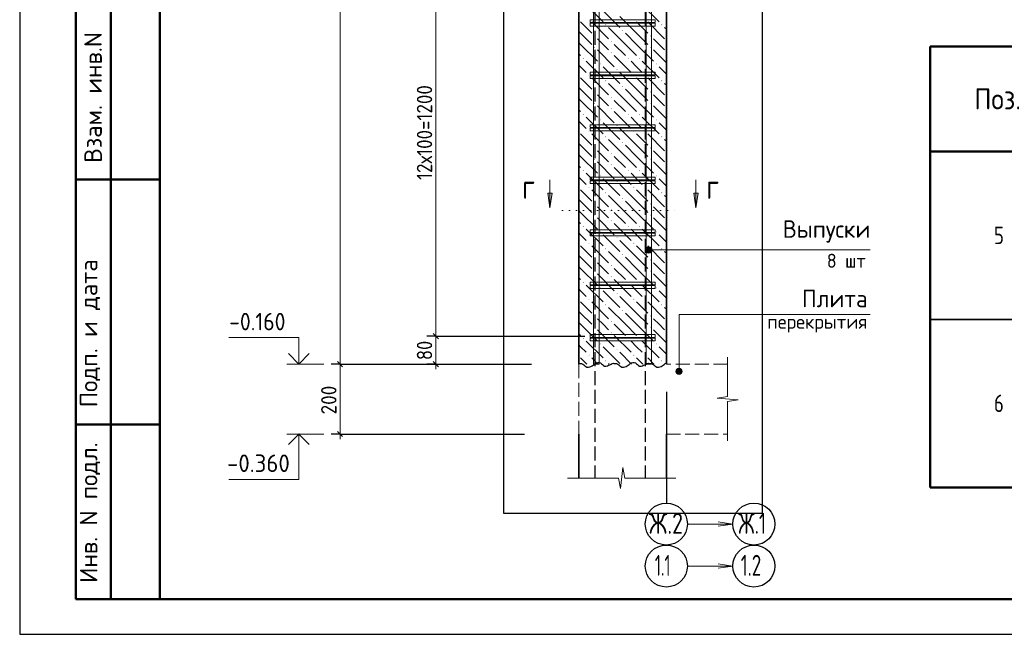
# Model space of a CAD drawing. Header units: millimetres. Extents: x 0 to 50400, y 0 to 35652.
# Tile 1 of 10: x 0 to 16873, y 0 to 10538. Entities that reach past the tile are written whole.
import ezdxf

# ---------------------------------------------------------------- set-up
doc = ezdxf.new("R2010")
doc.units = ezdxf.units.MM
for name, pattern in [('______2', [324, 240, -84]), ('______5', [1320, 960, -120, 120, -120]), ('______9', [120, 0, -120])]:
    doc.linetypes.add(name, pattern=pattern)
for name, color, linetype, lineweight in [('Standard', 7, 'Continuous', 25), ('ЖБ Перекрытие верхний уровень', 7, 'Continuous', 35), ('ЖБ Пилон', 7, 'Continuous', 35), ('ЖБ Стена верхний уровень', 7, 'Continuous', 35), ('Позиционная метка диаметр_ шаг', 7, 'Continuous', 13), ('Позиционная метка линия выноска', 7, 'Continuous', 13), ('Примечания', 7, 'Continuous', 13), ('Размерная линия_ общее', 7, 'Continuous', 13), ('Узлы символ', 7, 'Continuous', 25)]:
    doc.layers.add(name, color=color, linetype=linetype, lineweight=lineweight)
for name, color, linetype, true_color in [('Оси', 7, '______5', 0x656565), ('Стена фоновая арматура Х1', 7, '______2', 0xa0a0a0), ('Стена Хомут', 7, '______2', 0xa0a0a0)]:
    doc.layers.add(name, color=color, linetype=linetype, true_color=true_color)
doc.styles.add('ISOCPEUR', font='txt')

msp = doc.modelspace()

# ---------------------------------------------------------------- hatches: boundary and pattern name
at = {"layer": 'ЖБ Пилон', "linetype": 'Continuous', "lineweight": 18, "transparency": 33554687}
for points in [[(10036, 10451), (10044, 10459), (10051, 10451), (10044, 10443)], [(10324, 10355), (10332, 10363), (10339, 10355), (10332, 10347)], [(10996, 10451), (11004, 10459), (11011, 10451), (11004, 10443)], [(9844, 10259), (9852, 10267), (9859, 10259), (9852, 10251)], [(10132, 10163), (10140, 10171), (10147, 10163), (10140, 10155)], [(10804, 10259), (10812, 10267), (10819, 10259), (10812, 10251)], [(9844, 10067), (9852, 10075), (9859, 10067), (9852, 10059)], [(10132, 9971), (10140, 9979), (10147, 9971), (10140, 9963)], [(10804, 10067), (10812, 10075), (10819, 10067), (10812, 10059)], [(9652, 9875), (9660, 9883), (9667, 9875), (9660, 9867)], [(9940, 9779), (9948, 9787), (9955, 9779), (9948, 9771)], [(10420, 9875), (10428, 9883), (10435, 9875), (10428, 9867)], [(10612, 9875), (10620, 9883), (10627, 9875), (10620, 9867)], [(10900, 9779), (10908, 9787), (10915, 9779), (10908, 9771)], [(10228, 9683), (10236, 9691), (10243, 9683), (10236, 9675)], [(9748, 9587), (9756, 9595), (9763, 9587), (9756, 9579)], [(10036, 9491), (10044, 9499), (10051, 9491), (10044, 9483)], [(10516, 9587), (10524, 9595), (10531, 9587), (10524, 9579)], [(10708, 9587), (10716, 9595), (10723, 9587), (10716, 9579)], [(10996, 9491), (11004, 9499), (11011, 9491), (11004, 9483)], [(9844, 9299), (9852, 9307), (9859, 9299), (9852, 9291)], [(10324, 9395), (10332, 9403), (10339, 9395), (10332, 9387)], [(10804, 9299), (10812, 9307), (10819, 9299), (10812, 9291)], [(9844, 9107), (9852, 9115), (9859, 9107), (9852, 9099)], [(10132, 9203), (10140, 9211), (10147, 9203), (10140, 9195)], [(10804, 9107), (10812, 9115), (10819, 9107), (10812, 9099)], [(10132, 9011), (10140, 9019), (10147, 9011), (10140, 9003)], [(9652, 8915), (9660, 8923), (9667, 8915), (9660, 8907)], [(9940, 8819), (9948, 8827), (9955, 8819), (9948, 8811)], [(10420, 8915), (10428, 8923), (10435, 8915), (10428, 8907)], [(10612, 8915), (10620, 8923), (10627, 8915), (10620, 8907)], [(10900, 8819), (10908, 8827), (10915, 8819), (10908, 8811)], [(9748, 8627), (9756, 8635), (9763, 8627), (9756, 8619)], [(10228, 8723), (10236, 8731), (10243, 8723), (10236, 8715)], [(10516, 8627), (10524, 8635), (10531, 8627), (10524, 8619)], [(10708, 8627), (10716, 8635), (10723, 8627), (10716, 8619)], [(10036, 8531), (10044, 8539), (10051, 8531), (10044, 8523)], [(10324, 8435), (10332, 8443), (10339, 8435), (10332, 8427)], [(10996, 8531), (11004, 8539), (11011, 8531), (11004, 8523)], [(9844, 8339), (9852, 8347), (9859, 8339), (9852, 8331)], [(10804, 8339), (10812, 8347), (10819, 8339), (10812, 8331)], [(9844, 8147), (9852, 8155), (9859, 8147), (9852, 8139)], [(10132, 8243), (10140, 8251), (10147, 8243), (10140, 8235)], [(10804, 8147), (10812, 8155), (10819, 8147), (10812, 8139)], [(9652, 7955), (9660, 7963), (9667, 7955), (9660, 7947)], [(10132, 8051), (10140, 8059), (10147, 8051), (10140, 8043)], [(10420, 7955), (10428, 7963), (10435, 7955), (10428, 7947)], [(10612, 7955), (10620, 7963), (10627, 7955), (10620, 7947)], [(9940, 7859), (9948, 7867), (9955, 7859), (9948, 7851)], [(10228, 7763), (10236, 7771), (10243, 7763), (10236, 7755)], [(10900, 7859), (10908, 7867), (10915, 7859), (10908, 7851)], [(9748, 7667), (9756, 7675), (9763, 7667), (9756, 7659)], [(10516, 7667), (10524, 7675), (10531, 7667), (10524, 7659)], [(10708, 7667), (10716, 7675), (10723, 7667), (10716, 7659)], [(10036, 7571), (10044, 7579), (10051, 7571), (10044, 7563)], [(10324, 7475), (10332, 7483), (10339, 7475), (10332, 7467)], [(10996, 7571), (11004, 7579), (11011, 7571), (11004, 7563)], [(9844, 7379), (9852, 7387), (9859, 7379), (9852, 7371)], [(10132, 7283), (10140, 7291), (10147, 7283), (10140, 7275)], [(10804, 7379), (10812, 7387), (10819, 7379), (10812, 7371)], [(9844, 7187), (9852, 7195), (9859, 7187), (9852, 7179)], [(10132, 7091), (10140, 7099), (10147, 7091), (10140, 7083)], [(10804, 7187), (10812, 7195), (10819, 7187), (10812, 7179)], [(9652, 6995), (9660, 7003), (9667, 6995), (9660, 6987)], [(10420, 6995), (10428, 7003), (10435, 6995), (10428, 6987)], [(10612, 6995), (10620, 7003), (10627, 6995), (10620, 6987)], [(9940, 6899), (9948, 6907), (9955, 6899), (9948, 6891)], [(10228, 6803), (10236, 6811), (10243, 6803), (10236, 6795)], [(10900, 6899), (10908, 6907), (10915, 6899), (10908, 6891)], [(9748, 6707), (9756, 6715), (9763, 6707), (9756, 6699)], [(10036, 6611), (10044, 6619), (10051, 6611), (10044, 6603)], [(10516, 6707), (10524, 6715), (10531, 6707), (10524, 6699)], [(10708, 6707), (10716, 6715), (10723, 6707), (10716, 6699)], [(10996, 6611), (11004, 6619), (11011, 6611), (11004, 6603)], [(9844, 6419), (9852, 6427), (9859, 6419), (9852, 6411)], [(10324, 6515), (10332, 6523), (10339, 6515), (10332, 6507)], [(10804, 6419), (10812, 6427), (10819, 6419), (10812, 6411)], [(10132, 6323), (10140, 6331), (10147, 6323), (10140, 6315)], [(9844, 6227), (9852, 6235), (9859, 6227), (9852, 6219)], [(10132, 6131), (10140, 6139), (10147, 6131), (10140, 6123)], [(10804, 6227), (10812, 6235), (10819, 6227), (10812, 6219)], [(9652, 6035), (9660, 6043), (9667, 6035), (9660, 6027)], [(9940, 5939), (9948, 5947), (9955, 5939), (9948, 5931)], [(10420, 6035), (10428, 6043), (10435, 6035), (10428, 6027)], [(10612, 6035), (10620, 6043), (10627, 6035), (10620, 6027)], [(10900, 5939), (10908, 5947), (10915, 5939), (10908, 5931)], [(9748, 5747), (9756, 5755), (9763, 5747), (9756, 5739)], [(10228, 5843), (10236, 5851), (10243, 5843), (10236, 5835)], [(10516, 5747), (10524, 5755), (10531, 5747), (10524, 5739)], [(10708, 5747), (10716, 5755), (10723, 5747), (10716, 5739)], [(10036, 5651), (10044, 5659), (10051, 5651), (10044, 5643)], [(10996, 5651), (11004, 5659), (11011, 5651), (11004, 5643)], [(9844, 5459), (9852, 5467), (9859, 5459), (9852, 5451)], [(10324, 5555), (10332, 5563), (10339, 5555), (10332, 5547)], [(10804, 5459), (10812, 5467), (10819, 5459), (10812, 5451)], [(9844, 5267), (9852, 5275), (9859, 5267), (9852, 5259)], [(10132, 5363), (10140, 5371), (10147, 5363), (10140, 5355)], [(10804, 5267), (10812, 5275), (10819, 5267), (10812, 5259)], [(9652, 5075), (9660, 5083), (9667, 5075), (9660, 5067)], [(10132, 5171), (10140, 5179), (10147, 5171), (10140, 5163)], [(10420, 5075), (10428, 5083), (10435, 5075), (10428, 5067)], [(10612, 5075), (10620, 5083), (10627, 5075), (10620, 5067)], [(9940, 4979), (9948, 4987), (9955, 4979), (9948, 4971)], [(10900, 4979), (10908, 4987), (10915, 4979), (10908, 4971)], [(9748, 4787), (9756, 4795), (9763, 4787), (9756, 4779)], [(10228, 4883), (10236, 4891), (10243, 4883), (10236, 4875)], [(10516, 4787), (10524, 4795), (10531, 4787), (10524, 4779)], [(10708, 4787), (10716, 4795), (10723, 4787), (10716, 4779)], [(10036, 4691), (10044, 4699), (10051, 4691), (10044, 4683)], [(10996, 4691), (11004, 4699), (11011, 4691), (11004, 4683)]]:
    msp.add_hatch(color=7, dxfattribs=at).paths.add_polyline_path(points, flags=16)
at = {"layer": 'Позиционная метка линия выноска', "linetype": 'Continuous', "lineweight": 13, "transparency": 33554687}
for points in [[(10735, 6564), (10735, 6618), (10727, 6591)], [(10735, 6618), (10754, 6545), (10754, 6638)], [(10735, 6618), (10735, 6564), (10754, 6545)], [(10754, 6638), (10781, 6537), (10781, 6645)], [(10754, 6638), (10754, 6545), (10781, 6537)], [(10781, 6645), (10781, 6537), (10808, 6545)], [(10781, 6645), (10808, 6545), (10808, 6638)], [(10808, 6638), (10808, 6545), (10828, 6564)], [(10808, 6638), (10828, 6564), (10828, 6618)], [(10828, 6618), (10828, 6564), (10835, 6591)], [(11272, 4555), (11326, 4555), (11299, 4562)], [(11246, 4508), (11353, 4508), (11346, 4535)], [(11246, 4508), (11346, 4535), (11253, 4535)], [(11253, 4481), (11353, 4508), (11246, 4508)], [(11253, 4535), (11346, 4535), (11326, 4555)], [(11253, 4535), (11326, 4555), (11272, 4555)], [(11253, 4481), (11346, 4481), (11353, 4508)], [(11272, 4462), (11346, 4481), (11253, 4481)], [(11272, 4462), (11326, 4462), (11346, 4481)], [(11326, 4462), (11272, 4462), (11299, 4454)]]:
    msp.add_hatch(color=7, dxfattribs=at).paths.add_polyline_path(points)
at = {"layer": 'Узлы символ', "linetype": 'Continuous', "lineweight": 13, "transparency": 33554687}
for points in [[(9123, 7566), (9087, 7314), (9051, 7566)], [(11624, 7566), (11588, 7314), (11552, 7566)]]:
    msp.add_hatch(color=7, dxfattribs=at).paths.add_polyline_path(points, flags=16)

# ---------------------------------------------------------------- linework, layer by layer
at = {"layer": 'Standard', "color": 7, "linetype": 'Continuous', "lineweight": 25, "transparency": 33554687}
msp.add_line((2400, 35040), (2400, 1270), dxfattribs=at)
at = {"layer": 'Standard', "color": 7, "linetype": 'Continuous', "lineweight": 50, "transparency": 33554687}
for p, q in [((960, 600), (960, 10800)), ((960, 600), (960, 10800)), ((1560, 600), (1560, 10800)), ((15600, 10080), (26400, 10080)), ((15600, 2520), (15600, 10080)), ((26400, 8280), (15600, 8280)), ((960, 7800), (2400, 7800)), ((960, 3600), (2400, 3600)), ((15600, 2520), (26400, 2520)), ((2400, 600), (960, 600))]:
    msp.add_line(p, q, dxfattribs=at)
at = {"layer": 'Standard', "color": 7, "linetype": 'Continuous', "lineweight": -3, "transparency": 33554687}
for p, q in [((26400, 5400), (15600, 5400)), ((15600, 5400), (26400, 5400))]:
    msp.add_line(p, q, dxfattribs=at)
at = {"layer": 'Standard', "color": 7, "linetype": 'Continuous', "lineweight": 13, "transparency": 33554687}
for p, q in [((5212, 4634), (4576, 4634)), ((5212, 3434), (4576, 3434))]:
    msp.add_line(p, q, dxfattribs=at)
at = {"layer": 'Standard', "color": 7, "linetype": 'Continuous', "lineweight": 25, "transparency": 33554687}
msp.add_lwpolyline([(0, 0), (50400, 0), (50400, 35640), (0, 35640), (0, 0)], close=True, dxfattribs=at)
at = {"layer": 'Standard', "color": 7, "linetype": 'Continuous', "lineweight": 13, "transparency": 33554687}
for points in [[(50400, 35640), (0, 35640), (0, 0), (50400, 0), (50400, 35640)], [(50400, 35640), (0, 35640), (0, 0), (50400, 0), (50400, 35640)], [(4785, 4634), (4785, 5090), (3585, 5090)], [(4785, 3434), (4785, 2654), (3585, 2654)]]:
    msp.add_lwpolyline(points, dxfattribs=at)
at = {"layer": 'Standard', "color": 7, "linetype": 'Continuous', "lineweight": 50, "transparency": 33554687}
msp.add_lwpolyline([(2400, 35040), (49800, 35040), (49800, 600), (2400, 600), (2400, 35040)], close=True, dxfattribs=at)
at = {"layer": 'Standard', "color": 254, "linetype": 'Continuous', "lineweight": -3, "true_color": 0xc4c4ff, "transparency": 33554687}
msp.add_lwpolyline([(8291, 2078), (12731, 2078), (12731, 32387), (8291, 32387), (8291, 2078)], dxfattribs=at)
at = {"layer": 'Standard', "color": 7, "linetype": 'Continuous', "lineweight": 35, "transparency": 33554687}
for points in [[(4963, 4812), (4785, 4634), (4607, 4812)], [(4963, 3255), (4785, 3434), (4607, 3255)]]:
    msp.add_lwpolyline(points, dxfattribs=at)
at = {"layer": 'ЖБ Перекрытие верхний уровень', "color": 7, "linetype": '______2', "lineweight": 18, "transparency": 33554687}
for p, q in [((9581, 4634), (9581, 3434)), ((12131, 4634), (11081, 4634)), ((11081, 3434), (12131, 3434))]:
    msp.add_line(p, q, dxfattribs=at)
at = {"layer": 'ЖБ Пилон', "color": 7, "linetype": 'Continuous', "lineweight": 35, "transparency": 33554687}
for p, q in [((9581, 28994), (9581, 4634)), ((11081, 4634), (11081, 28994))]:
    msp.add_line(p, q, dxfattribs=at)
at = {"layer": 'ЖБ Пилон', "color": 9, "linetype": 'Continuous', "lineweight": 18, "true_color": 0xc7c7c7, "transparency": 33554687}
for p, q in [((9708, 10787), (9996, 10499)), ((9996, 10691), (10284, 10403)), ((10668, 10787), (10956, 10499)), ((9612, 10499), (9804, 10307)), ((9804, 10499), (10092, 10211)), ((10572, 10307), (10284, 10595)), ((10572, 10499), (10764, 10307)), ((10764, 10499), (11052, 10211)), ((9612, 10307), (9581, 10337)), ((9612, 10307), (9804, 10115)), ((10380, 10115), (10092, 10403)), ((10380, 10307), (10572, 10115)), ((10572, 10307), (10764, 10115)), ((11081, 10373), (11052, 10403)), ((9581, 10145), (9612, 10115)), ((9996, 10115), (9900, 10211)), ((10956, 10115), (10860, 10211)), ((9612, 10115), (9900, 9827)), ((9900, 10019), (10188, 9731)), ((10092, 10019), (9996, 10115)), ((10188, 10115), (10380, 9923)), ((10380, 10115), (10572, 9923)), ((10572, 10115), (10860, 9827)), ((10860, 10019), (11081, 9797)), ((11052, 10019), (10956, 10115)), ((9581, 9953), (9612, 9923)), ((9708, 9827), (9996, 9539)), ((10188, 9923), (10476, 9635)), ((10572, 9731), (10476, 9827)), ((10668, 9827), (10956, 9539)), ((9612, 9731), (9581, 9761)), ((9708, 9635), (9612, 9731)), ((9996, 9731), (10284, 9443)), ((10572, 9347), (10284, 9635)), ((10668, 9635), (10572, 9731)), ((10956, 9731), (11081, 9605)), ((9612, 9539), (9804, 9347)), ((9804, 9539), (10092, 9251)), ((10572, 9539), (10764, 9347)), ((10764, 9539), (11052, 9251)), ((9612, 9347), (9581, 9377)), ((9612, 9347), (9804, 9155)), ((10380, 9155), (10092, 9443)), ((10380, 9347), (10572, 9155)), ((10572, 9347), (10764, 9155)), ((11081, 9413), (11052, 9443)), ((9581, 9185), (9612, 9155)), ((9612, 9155), (9900, 8867)), ((9996, 9155), (9900, 9251)), ((10092, 9059), (9996, 9155)), ((10188, 9155), (10380, 8963)), ((10380, 9155), (10572, 8963)), ((10572, 9155), (10860, 8867)), ((10956, 9155), (10860, 9251)), ((11052, 9059), (10956, 9155)), ((9581, 8993), (9612, 8963)), ((9900, 9059), (10188, 8771)), ((10188, 8963), (10476, 8675)), ((10860, 9059), (11081, 8837)), ((9612, 8771), (9581, 8801)), ((9708, 8867), (9996, 8579)), ((10572, 8771), (10476, 8867)), ((10668, 8867), (10956, 8579)), ((9708, 8675), (9612, 8771)), ((9996, 8771), (10284, 8483)), ((10572, 8387), (10284, 8675)), ((10668, 8675), (10572, 8771)), ((10956, 8771), (11081, 8645)), ((9612, 8579), (9804, 8387)), ((9804, 8579), (10092, 8291)), ((10380, 8195), (10092, 8483)), ((10572, 8579), (10764, 8387)), ((10764, 8579), (11052, 8291)), ((11081, 8453), (11052, 8483)), ((9612, 8387), (9581, 8417)), ((9612, 8387), (9804, 8195)), ((9996, 8195), (9900, 8291)), ((10380, 8387), (10572, 8195)), ((10572, 8387), (10764, 8195)), ((10956, 8195), (10860, 8291)), ((9581, 8225), (9612, 8195)), ((9612, 8195), (9900, 7907)), ((9900, 8099), (10188, 7811)), ((10092, 8099), (9996, 8195)), ((10188, 8195), (10380, 8003)), ((10380, 8195), (10572, 8003)), ((10572, 8195), (10860, 7907)), ((10860, 8099), (11081, 7877)), ((11052, 8099), (10956, 8195)), ((9581, 8033), (9612, 8003)), ((10188, 8003), (10476, 7715)), ((9612, 7811), (9581, 7841)), ((9708, 7715), (9612, 7811)), ((9708, 7907), (9996, 7619)), ((9996, 7811), (10284, 7523)), ((10572, 7811), (10476, 7907)), ((10668, 7715), (10572, 7811)), ((10668, 7907), (10956, 7619)), ((10956, 7811), (11081, 7685)), ((9612, 7619), (9804, 7427)), ((9804, 7619), (10092, 7331)), ((10572, 7427), (10284, 7715)), ((10572, 7619), (10764, 7427)), ((10764, 7619), (11052, 7331)), ((9612, 7427), (9581, 7457)), ((9612, 7427), (9804, 7235)), ((10380, 7235), (10092, 7523)), ((10380, 7427), (10572, 7235)), ((10572, 7427), (10764, 7235)), ((11081, 7493), (11052, 7523)), ((9581, 7265), (9612, 7235)), ((9996, 7235), (9900, 7331)), ((10956, 7235), (10860, 7331)), ((9612, 7235), (9900, 6947)), ((9900, 7139), (10188, 6851)), ((10092, 7139), (9996, 7235)), ((10188, 7235), (10380, 7043)), ((10380, 7235), (10572, 7043)), ((10572, 7235), (10860, 6947)), ((10860, 7139), (11081, 6917)), ((11052, 7139), (10956, 7235)), ((9581, 7073), (9612, 7043)), ((9708, 6947), (9996, 6659)), ((10188, 7043), (10476, 6755)), ((10572, 6851), (10476, 6947)), ((10668, 6947), (10956, 6659)), ((9612, 6851), (9581, 6881)), ((9708, 6755), (9612, 6851)), ((9996, 6851), (10284, 6563)), ((10572, 6467), (10284, 6755)), ((10668, 6755), (10572, 6851)), ((10956, 6851), (11081, 6725)), ((9612, 6659), (9804, 6467)), ((9804, 6659), (10092, 6371)), ((10572, 6659), (10764, 6467)), ((10764, 6659), (11052, 6371)), ((9612, 6467), (9581, 6497)), ((9612, 6467), (9804, 6275)), ((10380, 6275), (10092, 6563)), ((10380, 6467), (10572, 6275)), ((10572, 6467), (10764, 6275)), ((11081, 6533), (11052, 6563)), ((9581, 6305), (9612, 6275)), ((9612, 6275), (9900, 5987)), ((9996, 6275), (9900, 6371)), ((10092, 6179), (9996, 6275)), ((10188, 6275), (10380, 6083)), ((10380, 6275), (10572, 6083)), ((10572, 6275), (10860, 5987)), ((10956, 6275), (10860, 6371)), ((11052, 6179), (10956, 6275)), ((9581, 6113), (9612, 6083)), ((9900, 6179), (10188, 5891)), ((10188, 6083), (10476, 5795)), ((10860, 6179), (11081, 5957)), ((9612, 5891), (9581, 5921)), ((9708, 5987), (9996, 5699)), ((10572, 5891), (10476, 5987)), ((10668, 5987), (10956, 5699)), ((9708, 5795), (9612, 5891)), ((9996, 5891), (10284, 5603)), ((10572, 5507), (10284, 5795)), ((10668, 5795), (10572, 5891)), ((10956, 5891), (11081, 5765)), ((9612, 5699), (9804, 5507)), ((9804, 5699), (10092, 5411)), ((10380, 5315), (10092, 5603)), ((10572, 5699), (10764, 5507)), ((10764, 5699), (11052, 5411)), ((11081, 5573), (11052, 5603)), ((9612, 5507), (9581, 5537)), ((9612, 5507), (9804, 5315)), ((9996, 5315), (9900, 5411)), ((10380, 5507), (10572, 5315)), ((10572, 5507), (10764, 5315)), ((10956, 5315), (10860, 5411)), ((9581, 5345), (9612, 5315)), ((9612, 5315), (9900, 5027)), ((10092, 5219), (9996, 5315)), ((10188, 5315), (10380, 5123)), ((10380, 5315), (10572, 5123)), ((10572, 5315), (10860, 5027)), ((11052, 5219), (10956, 5315)), ((9581, 5153), (9612, 5123)), ((9900, 5219), (10188, 4931)), ((10188, 5123), (10476, 4835)), ((10860, 5219), (11081, 4997)), ((9612, 4931), (9581, 4961)), ((9708, 4835), (9612, 4931)), ((9708, 5027), (9996, 4739)), ((9996, 4931), (10284, 4643)), ((10572, 4931), (10476, 5027)), ((10668, 4835), (10572, 4931)), ((10668, 5027), (10956, 4739)), ((10956, 4931), (11081, 4805)), ((9612, 4739), (9717, 4634)), ((9804, 4739), (9909, 4634)), ((10485, 4634), (10284, 4835)), ((10572, 4739), (10677, 4634)), ((10764, 4739), (10869, 4634)), ((10101, 4634), (10092, 4643)), ((11061, 4634), (11052, 4643))]:
    msp.add_line(p, q, dxfattribs=at)
at = {"layer": 'ЖБ Стена верхний уровень', "color": 7, "linetype": 'Continuous', "lineweight": 35, "transparency": 33554687}
for p, q in [((9581, 3434), (9581, 2678)), ((11081, 2678), (11081, 3434))]:
    msp.add_line(p, q, dxfattribs=at)
at = {"layer": 'Оси', "color": 8, "linetype": '______5', "lineweight": -3, "transparency": 33554687}
msp.add_line((11081, 4160), (11081, 2251), dxfattribs=at)
at = {"layer": 'Оси', "color": 7, "linetype": 'Continuous', "lineweight": -3, "transparency": 33554687}
for centre in [(11081, 1891), (12581, 1891), (11081, 1171), (12581, 1171)]:
    msp.add_circle(centre, 360, dxfattribs=at)
at = {"layer": 'Позиционная метка линия выноска', "color": 253, "linetype": '______2', "lineweight": 25, "true_color": 0xa0a0a0, "transparency": 33554687}
for p, q in [((9853, 12614), (9853, 2678)), ((10716, 12614), (10716, 2678))]:
    msp.add_line(p, q, dxfattribs=at)
at = {"layer": 'Позиционная метка линия выноска', "color": 7, "linetype": 'Continuous', "lineweight": 13, "transparency": 33554687}
for p, q in [((10727, 6591), (10727, 6591)), ((10781, 6645), (10781, 6645)), ((10835, 6591), (10835, 6591)), ((10781, 6537), (10781, 6537)), ((11299, 4562), (11299, 4562)), ((11246, 4508), (11246, 4508)), ((11299, 4454), (11299, 4454)), ((11353, 4508), (11353, 4508)), ((11441, 1891), (12221, 1891)), ((12221, 1891), (11951, 1891)), ((12221, 1891), (11969, 1927)), ((11969, 1855), (12221, 1891)), ((12221, 1891), (12221, 1891)), ((12221, 1891), (12221, 1891)), ((12221, 1891), (12221, 1891)), ((12221, 1171), (11969, 1207)), ((11441, 1171), (12221, 1171)), ((12221, 1171), (11951, 1171)), ((11969, 1135), (12221, 1171)), ((12221, 1171), (12221, 1171)), ((12221, 1171), (12221, 1171)), ((12221, 1171), (12221, 1171))]:
    msp.add_line(p, q, dxfattribs=at)
for points in [[(10781, 6591), (11580, 6591), (14575, 6591)], [(11299, 4508), (11299, 5481), (14575, 5481)]]:
    msp.add_lwpolyline(points, dxfattribs=at)
for centre in [(10781, 6591), (11299, 4508)]:
    msp.add_circle(centre, 54, dxfattribs=at)
at = {"layer": 'Примечания', "color": 7, "linetype": 'Continuous', "lineweight": 13, "transparency": 33554687}
for p, q in [((12131, 4754), (12131, 4080)), ((12131, 4080), (11951, 4051)), ((11951, 4051), (12311, 4022)), ((12311, 4022), (12131, 3994)), ((12131, 3994), (12131, 3320)), ((12131, 3320), (12131, 3320)), ((10297, 2498), (10334, 2858)), ((10334, 2858), (10371, 2678)), ((9385, 2678), (10259, 2678)), ((10259, 2678), (10297, 2498)), ((10371, 2678), (11245, 2678)), ((11245, 2678), (11245, 2678))]:
    msp.add_line(p, q, dxfattribs=at)
at = {"layer": 'Примечания', "color": 7, "linetype": 'Continuous', "lineweight": 25, "transparency": 33554687}
for points in [[(9581, 4644), (9604, 4644), (9628, 4641), (9649, 4633), (9667, 4620), (9682, 4604), (9699, 4591), (9721, 4583), (9745, 4579), (9768, 4584), (9790, 4592), (9811, 4602), (9829, 4615), (9845, 4629), (9862, 4642), (9883, 4653), (9905, 4659), (9929, 4658), (9953, 4652), (9970, 4639), (9986, 4624), (10003, 4610), (10023, 4600), (10047, 4598), (10070, 4603), (10091, 4612), (10112, 4623), (10133, 4633), (10153, 4642), (10177, 4647), (10181, 4647)], [(10181, 4644), (10204, 4644), (10228, 4641), (10249, 4633), (10267, 4620), (10282, 4604), (10299, 4591), (10321, 4583), (10345, 4579), (10368, 4584), (10390, 4592), (10411, 4602), (10429, 4615), (10445, 4629), (10462, 4642), (10483, 4653), (10505, 4659), (10529, 4658), (10553, 4652), (10570, 4639), (10586, 4624), (10603, 4610), (10623, 4600), (10647, 4598), (10670, 4603), (10691, 4612), (10712, 4623), (10733, 4633), (10753, 4642), (10777, 4647), (10781, 4647)], [(10781, 4644), (10804, 4644), (10828, 4641), (10849, 4633), (10867, 4620), (10882, 4604), (10899, 4591), (10921, 4583), (10945, 4579), (10968, 4584), (10990, 4592), (11011, 4602), (11029, 4615), (11045, 4629), (11062, 4642), (11081, 4652)]]:
    msp.add_lwpolyline(points, dxfattribs=at)
at = {"layer": 'Размерная линия_ общее', "color": 7, "linetype": 'Continuous', "lineweight": 13, "transparency": 33554687}
for p, q in [((5489, 28994), (5489, 4634)), ((7129, 5114), (7129, 12314)), ((7129, 4634), (7129, 5114)), ((5489, 4634), (5489, 3434)), ((7129, 4634), (7129, 4544)), ((5489, 3434), (5489, 3344))]:
    msp.add_line(p, q, dxfattribs=at)
at = {"layer": 'Размерная линия_ общее', "color": 7, "linetype": 'Continuous', "lineweight": -3, "transparency": 33554687}
for p, q in [((7129, 5114), (6979, 5114)), ((7129, 5114), (7279, 5114)), ((5489, 4634), (5339, 4634)), ((5489, 4634), (5639, 4634)), ((5489, 4634), (8771, 4634)), ((7129, 4634), (6979, 4634)), ((7129, 4634), (7279, 4634)), ((7129, 4634), (7129, 4634)), ((5489, 3434), (5339, 3434)), ((5489, 3434), (5639, 3434)), ((5489, 3434), (8651, 3434))]:
    msp.add_line(p, q, dxfattribs=at)
at = {"layer": 'Размерная линия_ общее', "color": 7, "linetype": 'Continuous', "lineweight": 25, "transparency": 33554687}
for p, q in [((7174, 5069), (7084, 5159)), ((5444, 4679), (5534, 4589)), ((7174, 4589), (7084, 4679)), ((5444, 3479), (5534, 3389))]:
    msp.add_line(p, q, dxfattribs=at)
at = {"layer": 'Размерная линия_ общее', "color": 7, "linetype": 'Continuous', "lineweight": -3, "transparency": 33554687}
msp.add_lwpolyline([(7129, 5114), (7739, 5114), (7739, 5114), (9685, 5114)], dxfattribs=at)
at = {"layer": 'Стена фоновая арматура Х1', "color": 7, "linetype": 'Continuous', "lineweight": 18, "transparency": 33554687}
for points in [[(9833, 4634), (9833, 29301), (9929, 29894), (9929, 31835), (10025, 31835), (10025, 29887), (9929, 29293), (9929, 4634), (9833, 4634)], [(9833, 4634), (9833, 29301), (9929, 29894), (9929, 31835), (10025, 31835), (10025, 29887), (9929, 29293), (9929, 4634), (9833, 4634)], [(9833, 4634), (9833, 29301), (9929, 29894), (9929, 31835), (10025, 31835), (10025, 29887), (9929, 29293), (9929, 4634), (9833, 4634)], [(9833, 4634), (9833, 29301), (9929, 29894), (9929, 31835), (10025, 31835), (10025, 29887), (9929, 29293), (9929, 4634), (9833, 4634)], [(10733, 4634), (10733, 29293), (10637, 29887), (10637, 31835), (10733, 31835), (10733, 29894), (10829, 29301), (10829, 4634), (10733, 4634)], [(10733, 4634), (10733, 29293), (10637, 29887), (10637, 31835), (10733, 31835), (10733, 29894), (10829, 29301), (10829, 4634), (10733, 4634)], [(10733, 4634), (10733, 29293), (10637, 29887), (10637, 31835), (10733, 31835), (10733, 29894), (10829, 29301), (10829, 4634), (10733, 4634)], [(10733, 4634), (10733, 29293), (10637, 29887), (10637, 31835), (10733, 31835), (10733, 29894), (10829, 29301), (10829, 4634), (10733, 4634)]]:
    msp.add_lwpolyline(points, dxfattribs=at)
at = {"layer": 'Стена Хомут', "color": 7, "linetype": 'Continuous', "lineweight": 13, "transparency": 33554687}
for points in [[(9773, 10538), (10889, 10538), (10889, 10490), (9773, 10490), (9773, 10538)], [(9773, 10478), (10889, 10478), (10889, 10430), (9773, 10430), (9773, 10478)], [(9773, 9638), (10889, 9638), (10889, 9590), (9773, 9590), (9773, 9638)], [(9773, 9578), (10889, 9578), (10889, 9530), (9773, 9530), (9773, 9578)], [(9773, 8738), (10889, 8738), (10889, 8690), (9773, 8690), (9773, 8738)], [(9773, 8678), (10889, 8678), (10889, 8630), (9773, 8630), (9773, 8678)], [(9773, 7838), (10889, 7838), (10889, 7790), (9773, 7790), (9773, 7838)], [(9773, 7778), (10889, 7778), (10889, 7730), (9773, 7730), (9773, 7778)], [(9773, 6938), (10889, 6938), (10889, 6890), (9773, 6890), (9773, 6938)], [(9773, 6878), (10889, 6878), (10889, 6830), (9773, 6830), (9773, 6878)], [(9773, 6038), (10889, 6038), (10889, 5990), (9773, 5990), (9773, 6038)], [(9773, 5978), (10889, 5978), (10889, 5930), (9773, 5930), (9773, 5978)], [(9773, 5138), (10889, 5138), (10889, 5090), (9773, 5090), (9773, 5138)], [(9773, 5078), (10889, 5078), (10889, 5030), (9773, 5030), (9773, 5078)]]:
    msp.add_lwpolyline(points, dxfattribs=at)
at = {"layer": 'Узлы символ', "color": 7, "linetype": 'Continuous', "lineweight": 13, "transparency": 33554687}
for p, q in [((9087, 7314), (9087, 7794)), ((11588, 7314), (11588, 7794)), ((9087, 7314), (9051, 7566)), ((9051, 7566), (9123, 7566)), ((9087, 7566), (9087, 7584)), ((9123, 7566), (9087, 7314)), ((11588, 7314), (11552, 7566)), ((11552, 7566), (11624, 7566)), ((11588, 7566), (11588, 7584)), ((11624, 7566), (11588, 7314)), ((9087, 7314), (9087, 7314)), ((9087, 7314), (9087, 7314)), ((9087, 7314), (9087, 7314)), ((11588, 7314), (11588, 7314)), ((11588, 7314), (11588, 7314)), ((11588, 7314), (11588, 7314))]:
    msp.add_line(p, q, dxfattribs=at)
at = {"layer": 'Узлы символ', "color": 7, "linetype": '______9', "lineweight": 13, "transparency": 33554687}
msp.add_line((9301, 7267), (11341, 7267), dxfattribs=at)

# ---------------------------------------------------------------- texts
at = {"layer": 'Standard', "color": 7, "linetype": 'Continuous', "lineweight": 25, "transparency": 33554687, "attachment_point": 7, "style": 'ISOCPEUR'}
for s, insert, char_height, width in [('\\W0.92;Поз.', (16359, 9000), 360, 1047.57), ('\\W0.78;5', (16695, 6690), 300, 326.39), ('\\W0.78;6', (16695, 3810), 300, 326.39)]:
    msp.add_mtext(s, dxfattribs=dict(at, insert=insert, char_height=char_height, width=width))
at = {"layer": 'Standard', "color": 7, "linetype": 'Continuous', "lineweight": 50, "transparency": 33554687, "char_height": 300, "attachment_point": 7, "rotation": 90, "style": 'ISOCPEUR'}
for s, insert, width in [('\\A1;{\\fISOCPEUR|i0|b0;\\H300.000000;\\W1.000000;\\C7;Взам. инв.N}\\P', (1408, 8083), 2290.92), ('\\A1;{\\fISOCPEUR|i0|b0;\\H300.000000;\\W1.000000;\\C7;Подп. и дата}\\P', (1379, 3891), 2636.47), ('\\A1;{\\fISOCPEUR|i0|b0;\\H300.000000;\\W1.000000;\\C7;Инв. N подл.}\\P', (1379, 881), 2426.15)]:
    msp.add_mtext(s, dxfattribs=dict(at, insert=insert, width=width))
at = {"layer": 'ЖБ Пилон', "color": 7, "linetype": 'Continuous', "lineweight": 25, "transparency": 33554687, "char_height": 300, "attachment_point": 7, "style": 'ISOCPEUR'}
for s, insert, width in [('\\W0.90;-0.160', (3590, 5212), 1214.11), ('\\W0.95;-0.360', (3553, 2783), 1281.44)]:
    msp.add_mtext(s, dxfattribs=dict(at, insert=insert, width=width))
at = {"layer": 'Оси', "color": 7, "linetype": 'Continuous', "lineweight": 25, "transparency": 33554687, "char_height": 360, "attachment_point": 7, "style": 'ISOCPEUR'}
for s, insert, width in [('\\W0.76;Ж.2', (10781, 1723), 736.02), ('\\W0.68;Ж.1', (12311, 1723), 662.58), ('\\W0.57;1.1', (10886, 1003), 492.48), ('\\W0.66;1.2', (12356, 1003), 568.08)]:
    msp.add_mtext(s, dxfattribs=dict(at, insert=insert, width=width))
at = {"layer": 'Позиционная метка диаметр_ шаг', "color": 7, "linetype": 'Continuous', "lineweight": 25, "transparency": 33554687, "attachment_point": 7, "style": 'ISOCPEUR'}
for s, insert, char_height, width in [('\\W0.96;Выпуски', (13075, 6717), 300, 1643.32), ('\\W0.94;8 шт', (13830, 6285), 240, 856.52), ('\\W0.95;Плита', (13405, 5607), 300, 1311.99), ('\\W0.97;перекрытия', (12810, 5175), 240, 1867.51)]:
    msp.add_mtext(s, dxfattribs=dict(at, insert=insert, char_height=char_height, width=width))
at = {"layer": 'Размерная линия_ общее', "color": 7, "linetype": 'Continuous', "lineweight": 25, "transparency": 33554687, "char_height": 264, "attachment_point": 7, "rotation": 90, "style": 'ISOCPEUR'}
for s, insert, width in [('\\W0.90;12х100=1200', (7069, 7790), 1991.78), ('\\W0.87;80', (7069, 4702), 484.71), ('\\W0.91;200', (5429, 3770), 674.38)]:
    msp.add_mtext(s, dxfattribs=dict(at, insert=insert, width=width))
at = {"layer": 'Узлы символ', "color": 7, "linetype": 'Continuous', "lineweight": 35, "transparency": 33554687, "char_height": 420, "width": 456.96, "attachment_point": 7, "style": 'ISOCPEUR'}
for insert in [(8613, 7468), (11768, 7468)]:
    msp.add_mtext('\\W0.78;г', dxfattribs=dict(at, insert=insert))

doc.saveas('drawing.dxf')
